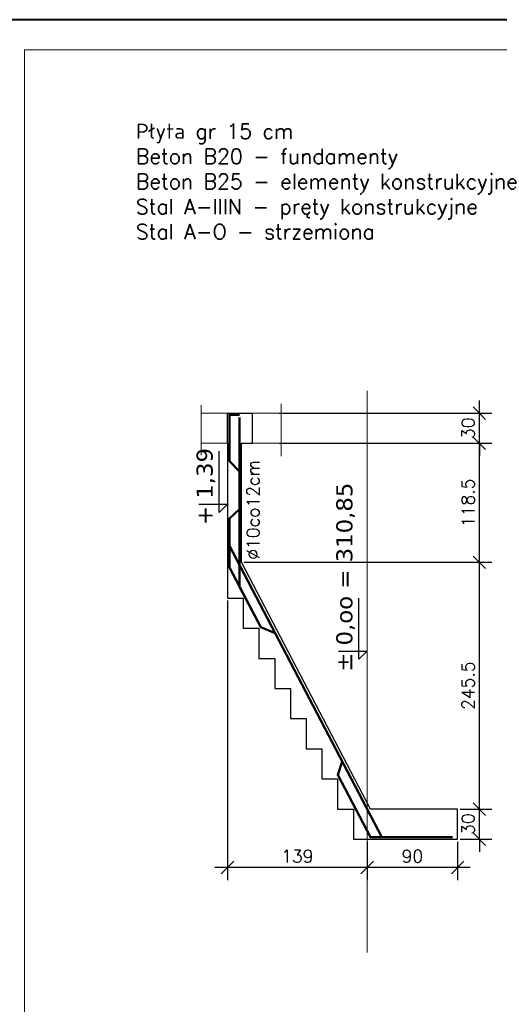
# Model space of a CAD drawing. Extents: x -19 to 9300416, y -12 to 10688993.
# Tile 43 of 106: x 4615366 to 4615843, y 5311727 to 5312707. Entities that reach past the tile are written whole.
import ezdxf

# ---------------------------------------------------------------- set-up
doc = ezdxf.new("R2010")
doc.units = 0
doc.header["$MEASUREMENT"] = 0
doc.layers.add('_', color=7, linetype='Continuous')
doc.layers.add('sciany', color=1, linetype='Continuous')
for name, color, linetype, lineweight in [('hatch', 253, 'Continuous', 0), ('K-OPISY', 252, 'Continuous', 15), ('K-SCIANY CIENKI', 163, 'Continuous', 30), ('K-STAL', 114, 'Continuous', 50), ('K-WYMIARY', 7, 'Continuous', 15)]:
    doc.layers.add(name, color=color, linetype=linetype, lineweight=lineweight)
doc.layers.add('NIEDRUK', color=230, linetype='Continuous', lineweight=40, plot=False)
doc.styles.add('janusz', font='txt', dxfattribs={"height": 10})
doc.styles.add('Simplex', font='simplex.shx')
doc.dimstyles.new('1do50', dxfattribs={"dimscale": 5, "dimtxt": 2.5, "dimasz": 2.5, "dimexe": 2.5, "dimexo": 0.5, "dimgap": 1, "dimtad": 1, "dimdec": 1, "dimrnd": 0.5, "dimzin": 12, "dimdsep": 46, "dimtxsty": 'Simplex', "dimblk": 'OBLIQUE', "dimcen": 0.5, "dimdle": 2.5, "dimclrd": 256, "dimclre": 256, "dimclrt": 256, "dimadec": 1, "dimazin": 3, "dimtfac": 1, "dimtdec": 1, "dimtix": 1, "dimtmove": 0, "dimatfit": 3, "dimfxl": 0, "dimtolj": 1, "dimtzin": 0, "dimarcsym": 0})

# ---------------------------------------------------------------- blocks, each defined once
blk = doc.blocks.new('_Oblique')
at = {"color": 0, "linetype": 'ByBlock', "lineweight": -2}
blk.add_line((-0.5, -0.5), (0.5, 0.5), dxfattribs=at)
blk = doc.blocks.new('*D1489')
at = {"layer": 'Defpoints', "color": 0, "lineweight": 0, "ltscale": 40}
for p in [(4615801.88, 5311921.45), (4615823.48, 5311921.45), (4615801.88, 5311891.45)]:
    blk.add_point(p, dxfattribs=at)
at = {"layer": 'K-WYMIARY', "lineweight": -2, "ltscale": 40}
for p, q in [((4615823.48, 5311921.45), (4615823.48, 5311933.95)), ((4615804.38, 5311921.45), (4615835.98, 5311921.45)), ((4615823.48, 5311891.45), (4615823.48, 5311921.45)), ((4615804.38, 5311891.45), (4615835.98, 5311891.45)), ((4615823.48, 5311891.45), (4615823.48, 5311878.95))]:
    blk.add_line(p, q, dxfattribs=at)
at = {"layer": 'K-WYMIARY', "lineweight": -2, "ltscale": 40, "xscale": 12.5, "yscale": 12.5, "zscale": 12.5}
for p, rotation in [((4615823.48, 5311921.45), 270), ((4615823.48, 5311891.45), 90)]:
    blk.add_blockref('_Oblique', p, dxfattribs=dict(at, rotation=rotation))
at = {"layer": 'K-WYMIARY', "lineweight": 0, "ltscale": 40, "insert": (4615812.23, 5311906.45), "char_height": 12.5, "attachment_point": 5, "rotation": 90, "style": 'Simplex'}
blk.add_mtext('\\A1;30', dxfattribs=at)
blk = doc.blocks.new('*D1490')
at = {"layer": 'Defpoints', "color": 0, "lineweight": 0, "ltscale": 40}
for p in [(4615586.99, 5312167.05), (4615823.48, 5312167.05), (4615801.88, 5311921.45)]:
    blk.add_point(p, dxfattribs=at)
at = {"layer": 'K-WYMIARY', "lineweight": -2, "ltscale": 40}
for p, q in [((4615823.48, 5311908.95), (4615823.48, 5312179.55)), ((4615589.49, 5312167.05), (4615835.98, 5312167.05)), ((4615804.38, 5311921.45), (4615835.98, 5311921.45))]:
    blk.add_line(p, q, dxfattribs=at)
at = {"layer": 'K-WYMIARY', "lineweight": -2, "ltscale": 40, "xscale": 12.5, "yscale": 12.5, "zscale": 12.5}
for p, rotation in [((4615823.48, 5312167.05), 90), ((4615823.48, 5311921.45), 270)]:
    blk.add_blockref('_Oblique', p, dxfattribs=dict(at, rotation=rotation))
at = {"layer": 'K-WYMIARY', "lineweight": 0, "ltscale": 40, "insert": (4615812.23, 5312044.25), "char_height": 12.5, "attachment_point": 5, "rotation": 90, "style": 'Simplex'}
blk.add_mtext('\\A1;245.5', dxfattribs=at)
blk = doc.blocks.new('*D1491')
at = {"layer": 'Defpoints', "color": 0, "lineweight": 0, "ltscale": 40}
for p in [(4615621.77, 5312285.45), (4615823.48, 5312285.45), (4615586.99, 5312167.05)]:
    blk.add_point(p, dxfattribs=at)
at = {"layer": 'K-WYMIARY', "lineweight": -2, "ltscale": 40}
for p, q in [((4615823.48, 5312154.55), (4615823.48, 5312297.95)), ((4615624.27, 5312285.45), (4615835.98, 5312285.45)), ((4615589.49, 5312167.05), (4615835.98, 5312167.05))]:
    blk.add_line(p, q, dxfattribs=at)
at = {"layer": 'K-WYMIARY', "lineweight": -2, "ltscale": 40, "xscale": 12.5, "yscale": 12.5, "zscale": 12.5}
for p, rotation in [((4615823.48, 5312285.45), 90), ((4615823.48, 5312167.05), 270)]:
    blk.add_blockref('_Oblique', p, dxfattribs=dict(at, rotation=rotation))
at = {"layer": 'K-WYMIARY', "lineweight": 0, "ltscale": 40, "insert": (4615812.23, 5312226.25), "char_height": 12.5, "attachment_point": 5, "rotation": 90, "style": 'Simplex'}
blk.add_mtext('\\A1;118.5', dxfattribs=at)
blk = doc.blocks.new('*D1492')
at = {"layer": 'Defpoints', "color": 0, "lineweight": 0, "ltscale": 40}
for p in [(4615621.77, 5312315.45), (4615823.48, 5312315.45), (4615621.77, 5312285.45)]:
    blk.add_point(p, dxfattribs=at)
at = {"layer": 'K-WYMIARY', "lineweight": -2, "ltscale": 40}
for p, q in [((4615823.48, 5312315.45), (4615823.48, 5312327.95)), ((4615624.27, 5312315.45), (4615835.98, 5312315.45)), ((4615823.48, 5312285.45), (4615823.48, 5312315.45)), ((4615624.27, 5312285.45), (4615835.98, 5312285.45)), ((4615823.48, 5312285.45), (4615823.48, 5312272.95))]:
    blk.add_line(p, q, dxfattribs=at)
at = {"layer": 'K-WYMIARY', "lineweight": -2, "ltscale": 40, "xscale": 12.5, "yscale": 12.5, "zscale": 12.5}
for p, rotation in [((4615823.48, 5312315.45), 270), ((4615823.48, 5312285.45), 90)]:
    blk.add_blockref('_Oblique', p, dxfattribs=dict(at, rotation=rotation))
at = {"layer": 'K-WYMIARY', "lineweight": 0, "ltscale": 40, "insert": (4615812.23, 5312300.45), "char_height": 12.5, "attachment_point": 5, "rotation": 90, "style": 'Simplex'}
blk.add_mtext('\\A1;30', dxfattribs=at)
blk = doc.blocks.new('Z$W@#40D3745B')
at = {"layer": '_', "lineweight": 25, "ltscale": 4}
for p, q in [((8.12, 28.38), (8.12, 0)), ((8.12, 0), (0, 8.13)), ((0, 8.13), (60.82, 8.13))]:
    blk.add_line(p, q, dxfattribs=at)
blk = doc.blocks.new('*D1493')
at = {"layer": 'Defpoints', "color": 0, "lineweight": 0, "ltscale": 40}
for p in [(4615711.88, 5311891.45), (4615801.88, 5311891.45), (4615711.88, 5311863.29)]:
    blk.add_point(p, dxfattribs=at)
at = {"layer": 'K-WYMIARY', "lineweight": -2, "ltscale": 40}
for p, q in [((4615711.88, 5311888.95), (4615711.88, 5311850.79)), ((4615801.88, 5311888.95), (4615801.88, 5311850.79)), ((4615814.38, 5311863.29), (4615699.38, 5311863.29))]:
    blk.add_line(p, q, dxfattribs=at)
at = {"layer": 'K-WYMIARY', "lineweight": -2, "ltscale": 40, "xscale": 12.5, "yscale": 12.5, "zscale": 12.5, "rotation": 180}
blk.add_blockref('_Oblique', (4615711.88, 5311863.29), dxfattribs=at)
at = {"layer": 'K-WYMIARY', "lineweight": -2, "ltscale": 40, "xscale": 12.5, "yscale": 12.5, "zscale": 12.5}
blk.add_blockref('_Oblique', (4615801.88, 5311863.29), dxfattribs=at)
at = {"layer": 'K-WYMIARY', "lineweight": 0, "ltscale": 40, "insert": (4615756.88, 5311874.54), "char_height": 12.5, "attachment_point": 5, "style": 'Simplex'}
blk.add_mtext('\\A1;90', dxfattribs=at)
blk = doc.blocks.new('*D1494')
at = {"layer": 'Defpoints', "color": 0, "lineweight": 0, "ltscale": 40}
for p in [(4615572.99, 5312131.45), (4615711.88, 5311891.45), (4615572.99, 5311863.29)]:
    blk.add_point(p, dxfattribs=at)
at = {"layer": 'K-WYMIARY', "lineweight": -2, "ltscale": 40}
for p, q in [((4615572.99, 5312128.95), (4615572.99, 5311850.79)), ((4615711.88, 5311888.95), (4615711.88, 5311850.79)), ((4615724.38, 5311863.29), (4615560.49, 5311863.29))]:
    blk.add_line(p, q, dxfattribs=at)
at = {"layer": 'K-WYMIARY', "lineweight": -2, "ltscale": 40, "xscale": 12.5, "yscale": 12.5, "zscale": 12.5, "rotation": 180}
blk.add_blockref('_Oblique', (4615572.99, 5311863.29), dxfattribs=at)
at = {"layer": 'K-WYMIARY', "lineweight": -2, "ltscale": 40, "xscale": 12.5, "yscale": 12.5, "zscale": 12.5}
blk.add_blockref('_Oblique', (4615711.88, 5311863.29), dxfattribs=at)
at = {"layer": 'K-WYMIARY', "lineweight": 0, "ltscale": 40, "insert": (4615642.43, 5311874.54), "char_height": 12.5, "attachment_point": 5, "style": 'Simplex'}
blk.add_mtext('\\A1;139', dxfattribs=at)

msp = doc.modelspace()

# ---------------------------------------------------------------- linework, layer by layer
at = {"layer": 'hatch', "color": 252}
msp.add_lwpolyline([(4615371.03, 5312677.03), (4617281.03, 5312677.03), (4617281.03, 5311263.03), (4615371.03, 5311263.03)], close=True, dxfattribs=at)
at = {"layer": 'K-SCIANY CIENKI'}
for p, q in [((4615572.99, 5312285.45), (4615572.99, 5312315.45)), ((4615572.99, 5312315.45), (4615597.99, 5312315.45)), ((4615597.99, 5312285.45), (4615597.99, 5312315.45)), ((4615586.99, 5312285.45), (4615597.99, 5312285.45))]:
    msp.add_line(p, q, dxfattribs=at)
msp.add_lwpolyline([(4615572.99, 5312285.45), (4615572.99, 5312131.45), (4615588.65, 5312131.45), (4615588.65, 5312101.45), (4615604.3, 5312101.45), (4615604.3, 5312071.45), (4615619.95, 5312071.45), (4615619.95, 5312041.45), (4615635.6, 5312041.45), (4615635.6, 5312011.45), (4615651.26, 5312011.45), (4615651.26, 5311981.45), (4615666.91, 5311981.45), (4615666.91, 5311951.45), (4615682.56, 5311951.45), (4615682.56, 5311921.45), (4615698.21, 5311921.45), (4615698.21, 5311891.45), (4615801.88, 5311891.45), (4615801.88, 5311921.45), (4615715.13, 5311921.45), (4615586.99, 5312167.05), (4615586.99, 5312285.45)], dxfattribs=at)
at = {"layer": 'K-STAL'}
for points in [[(4615584.99, 5312313.81), (4615574.99, 5312313.81), (4615574.99, 5312267.7), (4615584.99, 5312257.41)], [(4615584.99, 5312311.06), (4615585.05, 5312142.68), (4615606.07, 5312102.38), (4615620.46, 5312096.43)], [(4615796.72, 5311893.45), (4615726.36, 5311893.45), (4615574.99, 5312183.56), (4615574.99, 5312210.73), (4615585.02, 5312219.97)], [(4615574.99, 5312210.73), (4615574.99, 5312161.94), (4615606.07, 5312102.38)], [(4615796.72, 5311893.45), (4615715.08, 5311893.45), (4615682.71, 5311955.49), (4615687.12, 5311968.65)]]:
    msp.add_lwpolyline(points, dxfattribs=at)
at = {"layer": 'K-WYMIARY', "lineweight": 0, "ltscale": 40}
for p, q in [((4615711.88, 5312337.53), (4615711.88, 5311778.69)), ((4615626.33, 5312324.79), (4615626.33, 5312272.54)), ((4615546.87, 5312323.31), (4615546.87, 5312273.77)), ((4615546.87, 5312315.45), (4615626.33, 5312315.45)), ((4615572.99, 5312285.45), (4615546.87, 5312285.45)), ((4615586.99, 5312285.45), (4615626.33, 5312285.45))]:
    msp.add_line(p, q, dxfattribs=at)
at = {"layer": 'NIEDRUK', "color": 252}
msp.add_lwpolyline([(4615211.03, 5311233.03), (4617311.03, 5311233.03), (4617311.03, 5312707.03), (4615211.03, 5312707.03)], close=True, dxfattribs=at)

# ---------------------------------------------------------------- block references
at = {"layer": 'sciany', "linetype": 'Continuous', "rotation": 90}
for p in [(4615572.99, 5312216.71), (4615711.87, 5312070.64)]:
    msp.add_blockref('Z$W@#40D3745B', p, dxfattribs=at)

# ---------------------------------------------------------------- texts
at = {"layer": '_', "lineweight": 25, "ltscale": 4, "char_height": 16, "width": 225.8785, "attachment_point": 1, "rotation": 89.97852, "style": 'janusz'}
for s, insert in [('{\\fTahoma|b0|i0|c238|p34;\\W1.2;+ 1,39  }', (4615542.27, 5312204.19)), ('{\\W1.2;\\fTahoma|b0|i0|c238|p34;%%P 0,oo = 310,85 }', (4615681.15, 5312058.12))]:
    msp.add_mtext(s, dxfattribs=dict(at, insert=insert))
at = {"layer": 'K-OPISY', "insert": (4615604.7, 5312268.68), "char_height": 12.5, "attachment_point": 9, "rotation": 90, "style": 'Simplex'}
msp.add_mtext('{\\C7;%%C10co12cm}', dxfattribs=at)
at = {"layer": 'K-WYMIARY', "insert": (4615481.92, 5312488.53), "char_height": 15, "attachment_point": 7, "style": 'Simplex'}
msp.add_mtext('Płyta gr 15 cm\\PBeton B20 - fundamenty\\PBeton B25 - elementy konstrukcyjne\\PStal A-IIIN - pręty konstrukcyjne\\PStal A-O - strzemiona', dxfattribs=at)

# ---------------------------------------------------------------- dimensions: what is measured, and where the dimension line sits
at = {"layer": 'K-WYMIARY', "lineweight": 0, "ltscale": 40}
for base, p1, p2, override, picture, middle in [((4615823.48, 5312315.45), (4615621.77, 5312285.45), (4615621.77, 5312315.45), {"dimtmove": 1, "dimfxl": 75}, '*D1492', (4615812.23, 5312300.45)), ((4615823.48, 5312285.45), (4615586.99, 5312167.05), (4615621.77, 5312285.45), {"dimtmove": 1, "dimfxl": 75}, '*D1491', (4615812.23, 5312226.25)), ((4615823.48, 5312167.05), (4615801.88, 5311921.45), (4615586.99, 5312167.05), {"dimtmove": 1, "dimfxl": 75}, '*D1490', (4615812.23, 5312044.25)), ((4615823.48, 5311921.45), (4615801.88, 5311891.45), (4615801.88, 5311921.45), {"dimfxl": 75}, '*D1489', (4615812.23, 5311906.45))]:
    dim = msp.add_linear_dim(base=base, p1=p1, p2=p2, angle=90, dimstyle='1do50', override=override, dxfattribs=at)
    dim.commit()
    dim.dimension.update_dxf_attribs({"geometry": picture, "text_midpoint": middle})
for base, p1, p2, override, picture, middle in [((4615572.99, 5311863.29), (4615711.88, 5311891.45), (4615572.99, 5312131.45), {"dimtmove": 1, "dimfxl": 75}, '*D1494', (4615642.43, 5311874.54)), ((4615711.88, 5311863.29), (4615801.88, 5311891.45), (4615711.88, 5311891.45), {"dimfxl": 75}, '*D1493', (4615756.88, 5311874.54))]:
    dim = msp.add_linear_dim(base=base, p1=p1, p2=p2, dimstyle='1do50', override=override, dxfattribs=at)
    dim.commit()
    dim.dimension.update_dxf_attribs({"geometry": picture, "text_midpoint": middle})

doc.saveas('drawing.dxf')
